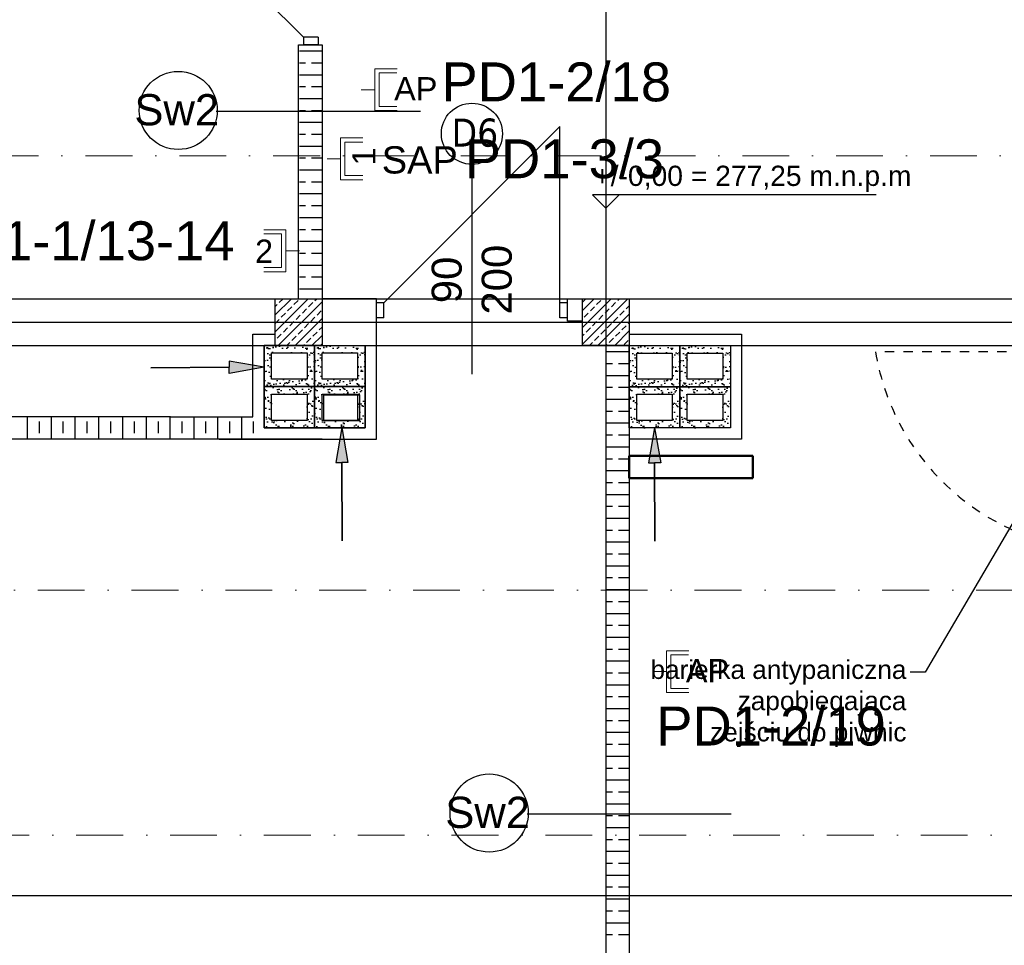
# Model space of a CAD drawing. Header units: millimetres. Extents: x -7023 to 53801, y 9849 to 33561.
# Tile 84 of 256: x 11317 to 11842, y 15815 to 16309. Entities that reach past the tile are written whole.
import ezdxf
from ezdxf.enums import TextEntityAlignment as Align

# ---------------------------------------------------------------- set-up
doc = ezdxf.new("R2010")
doc.units = ezdxf.units.MM
doc.linetypes.add('218-500', pattern=[1, 0.5, -0.5])
doc.linetypes.add('DASHDOT', pattern=[1, 0.5, -0.25, 0, -0.25])
doc.layers.add('.IE_podklad', color=252, linetype='Continuous')
doc.layers.add('IE_SKD', color=6, linetype='Continuous')
doc.layers.add('IE_LAN', color=5, linetype='Continuous', lineweight=9)
doc.styles.add('Opisowy', font='arial.ttf')
doc.styles.get("Standard").update_dxf_attribs({"font": 'arial.ttf'})

# ---------------------------------------------------------------- blocks, each defined once
blk = doc.blocks.new('*U63')
at = {"layer": 'IE_LAN', "lineweight": 20}
for p, q in [((-13644.85, -15940.37), (-13644.85, -15928.48)), ((-13642.62, -15938.04), (-13642.62, -15928.53)), ((-13624.73, -15938.04), (-13624.73, -15928.53)), ((-13622.5, -15940.37), (-13622.5, -15928.48)), ((-13622.5, -15940.37), (-13644.85, -15940.37)), ((-13624.73, -15938.04), (-13642.62, -15938.04)), ((-13633.67, -15947.64), (-13633.67, -15940.37))]:
    blk.add_line(p, q, dxfattribs=at)
at = {"layer": 'IE_LAN', "ltscale": 25, "insert": (-13627.74, -15923.86), "char_height": 12.393, "attachment_point": 1, "rotation": 270}
blk.add_mtext_dynamic_manual_height_columns('{\\C256;2}', width=0.2625, gutter_width=61.96, heights=[-12.44], dxfattribs=at)
blk = doc.blocks.new('*U64')
at = {"layer": 'IE_LAN', "lineweight": 20}
for p, q in [((-13653.94, -16000.65), (-13653.94, -15978.29)), ((-13653.94, -15978.29), (-13642.05, -15978.29)), ((-13651.61, -15998.41), (-13651.61, -15980.53)), ((-13651.61, -15980.53), (-13642.1, -15980.53)), ((-13661.21, -15989.47), (-13653.94, -15989.47)), ((-13653.94, -16000.65), (-13642.05, -16000.65)), ((-13651.61, -15998.41), (-13642.1, -15998.41))]:
    blk.add_line(p, q, dxfattribs=at)
at = {"layer": 'IE_LAN', "ltscale": 25, "insert": (-13643.58, -15982.77), "char_height": 12.393, "attachment_point": 1}
blk.add_mtext_dynamic_manual_height_columns('{\\C256;AP}', width=0.2625, gutter_width=61.96, heights=[-12.39], dxfattribs=at)
blk = doc.blocks.new('zw$7320')
at = {"layer": 'IE_LAN', "lineweight": 20}
for p, q in [((0, 0), (0, -7.27)), ((-11.18, -7.27), (11.18, -7.27)), ((-11.18, -7.27), (-11.18, -19.16)), ((-8.94, -9.6), (8.94, -9.6)), ((-8.94, -9.6), (-8.94, -19.11)), ((8.94, -9.6), (8.94, -19.11)), ((11.18, -7.27), (11.18, -19.16))]:
    blk.add_line(p, q, dxfattribs=at)
at = {"layer": 'IE_LAN', "ltscale": 25, "insert": (-3.58, -13.49), "char_height": 12.39, "attachment_point": 1}
blk.add_mtext_dynamic_manual_height_columns('1', width=0.2625, gutter_width=61.96, heights=[-12.44], dxfattribs=at)

msp = doc.modelspace()

# ---------------------------------------------------------------- hatches: boundary and pattern name
at = {"layer": '.IE_podklad'}
h = msp.add_hatch(dxfattribs=at)
h.set_pattern_fill('AR-SAND', color=256, scale=0.1)
h.set_pattern_definition([(37.5, (-5339.925, 26944.992), (-0.1600031, 4.8941324), [0, -3.8608, 0, -4.318, 0, -4.1275]), (7.5, (-5339.925, 26944.992), (4.4952328, 7.168251), [0, -2.0828, 0, -3.4798, 0, -1.3335]), (327.5, (-5343.0493, 26944.992), (7.9099237, 0.01437185), [0, -1.27, 0, -4.572, 0, -5.969]), (317.5, (-5343.049, 26944.992), (7.6355645, 2.2292932), [0, -0.635, 0, -2.9972, 0, -3.429])])
h.paths.add_polyline_path([(11474.06, 16135.26), (11447.06, 16135.26), (11447.06, 16113.26), (11474.06, 16113.26)])
h.paths.add_polyline_path([(11470.06, 16131.26), (11470.06, 16117.26), (11451.06, 16117.26), (11451.06, 16131.26)], flags=16)
h.paths.add_polyline_path([(11474.06, 16113.26), (11447.06, 16113.26), (11447.06, 16091.26), (11474.06, 16091.26)])
h.paths.add_polyline_path([(11470.06, 16109.26), (11470.06, 16095.26), (11451.06, 16095.26), (11451.06, 16109.26)], flags=16)
h = msp.add_hatch(dxfattribs=at)
h.set_pattern_fill('AR-SAND', color=256, scale=0.1)
h.set_pattern_definition([(37.5, (-5312.925, 26944.992), (-0.1600031, 4.8941324), [0, -3.8608, 0, -4.318, 0, -4.1275]), (7.5, (-5312.925, 26944.992), (4.4952328, 7.168251), [0, -2.0828, 0, -3.4798, 0, -1.3335]), (327.5, (-5316.0493, 26944.992), (7.9099237, 0.01437185), [0, -1.27, 0, -4.572, 0, -5.969]), (317.5, (-5316.049, 26944.992), (7.6355645, 2.2292932), [0, -0.635, 0, -2.9972, 0, -3.429])])
h.paths.add_polyline_path([(11501.06, 16135.26), (11474.06, 16135.26), (11474.06, 16113.26), (11501.06, 16113.26)])
h.paths.add_polyline_path([(11497.06, 16131.26), (11497.06, 16117.26), (11478.06, 16117.26), (11478.06, 16131.26)], flags=16)
h.paths.add_polyline_path([(11501.06, 16113.26), (11474.06, 16113.26), (11474.06, 16091.26), (11501.06, 16091.26)])
h.paths.add_polyline_path([(11497.06, 16109.26), (11497.06, 16095.26), (11478.06, 16095.26), (11478.06, 16109.26)], flags=16)
h = msp.add_hatch(dxfattribs=at)
h.set_pattern_fill('AR-SAND', color=256, scale=0.1)
h.set_pattern_definition([(37.5, (-5144.925, 26944.9415), (-0.1600031, 4.8941324), [0, -3.8608, 0, -4.318, 0, -4.1275]), (7.5, (-5144.925, 26944.9415), (4.4952328, 7.168251), [0, -2.0828, 0, -3.4798, 0, -1.3335]), (327.5, (-5148.0493, 26944.9415), (7.9099237, 0.01437185), [0, -1.27, 0, -4.572, 0, -5.969]), (317.5, (-5148.049, 26944.9415), (7.6355645, 2.2292932), [0, -0.635, 0, -2.9972, 0, -3.429])])
h.paths.add_polyline_path([(11669.06, 16135.21), (11642.06, 16135.21), (11642.06, 16113.21), (11669.06, 16113.21)])
h.paths.add_polyline_path([(11665.06, 16131.21), (11665.06, 16117.21), (11646.06, 16117.21), (11646.06, 16131.21)], flags=16)
h.paths.add_polyline_path([(11669.06, 16113.21), (11642.06, 16113.21), (11642.06, 16091.21), (11669.06, 16091.21)])
h.paths.add_polyline_path([(11665.06, 16109.21), (11665.06, 16095.21), (11646.06, 16095.21), (11646.06, 16109.21)], flags=16)
h = msp.add_hatch(dxfattribs=at)
h.set_pattern_fill('AR-SAND', color=256, scale=0.1)
h.set_pattern_definition([(37.5, (-5117.925, 26944.9415), (-0.1600031, 4.8941324), [0, -3.8608, 0, -4.318, 0, -4.1275]), (7.5, (-5117.925, 26944.9415), (4.4952328, 7.168251), [0, -2.0828, 0, -3.4798, 0, -1.3335]), (327.5, (-5121.0493, 26944.9415), (7.9099237, 0.01437185), [0, -1.27, 0, -4.572, 0, -5.969]), (317.5, (-5121.049, 26944.9415), (7.6355645, 2.2292932), [0, -0.635, 0, -2.9972, 0, -3.429])])
h.paths.add_polyline_path([(11696.06, 16135.21), (11669.06, 16135.21), (11669.06, 16113.21), (11696.06, 16113.21)])
h.paths.add_polyline_path([(11692.06, 16131.21), (11692.06, 16117.21), (11673.06, 16117.21), (11673.06, 16131.21)], flags=16)
h.paths.add_polyline_path([(11696.06, 16113.21), (11669.06, 16113.21), (11669.06, 16091.21), (11696.06, 16091.21)])
h.paths.add_polyline_path([(11692.06, 16109.21), (11692.06, 16095.21), (11673.06, 16095.21), (11673.06, 16109.21)], flags=16)
h = msp.add_hatch(color=256, dxfattribs=at)
h.dxf.hatch_style = 1
h.paths.add_polyline_path([(11428.5, 16123.59), (11428.47, 16126.86), (11447.06, 16123.73), (11428.52, 16120.33)])
h = msp.add_hatch(color=256, dxfattribs=at)
h.dxf.hatch_style = 1
h.paths.add_polyline_path([(11488.6, 16072.84), (11485.34, 16072.83), (11488.53, 16091.4), (11491.86, 16072.85)])
h = msp.add_hatch(color=256, dxfattribs=at)
h.dxf.hatch_style = 1
h.paths.add_polyline_path([(11655.63, 16072.65), (11652.36, 16072.64), (11655.56, 16091.21), (11658.89, 16072.66)])

# ---------------------------------------------------------------- linework, layer by layer
at = {"layer": '.IE_podklad', "ltscale": 25}
for p, q in [((11629.56, 17190.05), (11629.56, 15097.91)), ((10554.1, 16147.71), (13853.09, 16147.71)), ((10554.1, 15841.71), (13853.09, 15841.71))]:
    msp.add_line(p, q, dxfattribs=at)
at = {"layer": '.IE_podklad'}
for p, q in [((11468.06, 16299.71), (11374.06, 16393.71)), ((11468.06, 16299.71), (11468.06, 16295.71)), ((11476.06, 16299.71), (11468.06, 16299.71)), ((11476.06, 16299.71), (11476.06, 16295.71)), ((11465.56, 16160.21), (11465.56, 16295.71)), ((11465.56, 16295.71), (11478.06, 16295.71)), ((11476.06, 16295.71), (11468.06, 16295.71)), ((11478.06, 16295.71), (11478.06, 16135.21)), ((11466.06, 16292.46), (11478.06, 16292.46)), ((11466.06, 16286.11), (11469.22, 16286.11)), ((11472.4, 16286.11), (11478.06, 16286.11)), ((11466.06, 16279.76), (11478.06, 16279.76)), ((11466.06, 16273.41), (11469.22, 16273.41)), ((11472.4, 16273.41), (11478.06, 16273.41)), ((11466.06, 16267.06), (11478.06, 16267.06)), ((11421.56, 16260.21), (11530.55, 16260.21)), ((11466.06, 16260.71), (11469.22, 16260.71)), ((11472.4, 16260.71), (11478.06, 16260.71)), ((11466.06, 16254.36), (11478.06, 16254.36)), ((11511.06, 16158.03), (11605.06, 16252.03)), ((11605.06, 16158.03), (11605.06, 16252.03)), ((11466.06, 16248.01), (11469.22, 16248.01)), ((11472.4, 16248.01), (11478.06, 16248.01)), ((11466.06, 16241.66), (11478.06, 16241.66)), ((11466.06, 16235.31), (11469.22, 16235.31)), ((11472.4, 16235.31), (11478.06, 16235.31)), ((11558.06, 16232.06), (11558.06, 16119.88)), ((11466.06, 16228.96), (11478.06, 16228.96)), ((11466.06, 16222.61), (11469.22, 16222.61)), ((11472.4, 16222.61), (11478.06, 16222.61)), ((11466.06, 16216.26), (11478.06, 16216.26)), ((11773.86, 16215.67), (11622.46, 16215.67)), ((11622.46, 16215.67), (11629.56, 16208.58)), ((11629.56, 16208.58), (11636.65, 16215.67)), ((11466.06, 16209.91), (11469.22, 16209.91)), ((11472.4, 16209.91), (11478.06, 16209.91)), ((11466.06, 16203.56), (11478.06, 16203.56)), ((11466.06, 16197.21), (11469.22, 16197.21)), ((11472.4, 16197.21), (11478.06, 16197.21)), ((11466.06, 16190.86), (11478.06, 16190.86)), ((11466.06, 16184.51), (11469.22, 16184.51)), ((11472.4, 16184.51), (11478.06, 16184.51)), ((11466.06, 16178.16), (11478.06, 16178.16)), ((11466.06, 16171.81), (11469.22, 16171.81)), ((11472.4, 16171.81), (11478.06, 16171.81)), ((11466.06, 16165.46), (11478.06, 16165.46)), ((11453.06, 16151.52), (11461.74, 16160.21)), ((11453.06, 16142.54), (11470.72, 16160.21)), ((11453.06, 16160.21), (11478.06, 16160.21)), ((11453.06, 16135.21), (11453.06, 16160.21)), ((11453.06, 16156.01), (11454.06, 16157.02)), ((11454.7, 16135.21), (11478.06, 16158.56)), ((11455.18, 16158.14), (11457.25, 16160.21)), ((11463.04, 16157.02), (11465.28, 16159.26)), ((11470.9, 16155.89), (11473.14, 16158.14)), ((11474.26, 16159.26), (11475.21, 16160.21)), ((11478.06, 16160.21), (11478.06, 16135.21)), ((11507.06, 16160.21), (11478.06, 16160.21)), ((11507.06, 16148.21), (11507.06, 16160.21)), ((11507.06, 16085.26), (11507.06, 16160.21)), ((11511.06, 16158.03), (11507.06, 16158.03)), ((11507.06, 16150.03), (11507.06, 16158.03)), ((11511.06, 16150.03), (11511.06, 16158.03)), ((11609.06, 16158.03), (11605.06, 16158.03)), ((11605.06, 16150.03), (11605.06, 16158.03)), ((11609.06, 16148.21), (11609.06, 16160.21)), ((11609.06, 16160.21), (11642.06, 16160.21)), ((11609.06, 16150.03), (11609.06, 16158.03)), ((11617.06, 16153.88), (11623.39, 16160.21)), ((11617.06, 16144.9), (11632.37, 16160.21)), ((11617.06, 16135.92), (11641.35, 16160.21)), ((11617.06, 16158.37), (11618.9, 16160.21)), ((11617.06, 16160.21), (11642.06, 16160.21)), ((11617.06, 16135.21), (11617.06, 16160.21)), ((11624.68, 16157.02), (11626.93, 16159.26)), ((11632.54, 16155.89), (11634.78, 16158.14)), ((11635.91, 16159.26), (11636.86, 16160.21)), ((11640.4, 16154.77), (11642.06, 16156.43)), ((11642.06, 16160.21), (11642.06, 16135.21)), ((11456.3, 16150.28), (11458.55, 16152.53)), ((11459.67, 16153.65), (11461.92, 16155.89)), ((11464.16, 16149.16), (11466.41, 16151.4)), ((11467.53, 16152.53), (11469.77, 16154.77)), ((11475.39, 16151.4), (11477.63, 16153.65)), ((11617.95, 16150.28), (11620.19, 16152.53)), ((11621.31, 16153.65), (11623.56, 16155.89)), ((11625.33, 16135.21), (11642.06, 16151.94)), ((11625.8, 16149.16), (11628.05, 16151.4)), ((11629.17, 16152.53), (11631.42, 16154.77)), ((11637.03, 16151.4), (11639.28, 16153.65)), ((11453.06, 16147.03), (11455.18, 16149.16)), ((11460.79, 16145.79), (11463.04, 16148.04)), ((11463.68, 16135.21), (11478.06, 16149.58)), ((11468.65, 16144.67), (11470.9, 16146.91)), ((11472.02, 16148.04), (11474.26, 16150.28)), ((11511.06, 16150.03), (11507.06, 16150.03)), ((11609.06, 16150.03), (11605.06, 16150.03)), ((11617.06, 16148.21), (11609.06, 16148.21)), ((11622.44, 16145.79), (11624.68, 16148.04)), ((11630.29, 16144.67), (11632.54, 16146.91)), ((11633.66, 16148.04), (11635.91, 16150.28)), ((11638.15, 16143.54), (11640.4, 16145.79)), ((11641.52, 16146.91), (11642.06, 16147.45)), ((11441.06, 16097.21), (11441.06, 16141.21)), ((11441.06, 16141.21), (11453.06, 16141.21)), ((11454.06, 16139.05), (11456.3, 16141.3)), ((11457.42, 16142.42), (11459.67, 16144.67)), ((11465.28, 16141.3), (11467.53, 16143.54)), ((11472.66, 16135.21), (11478.06, 16140.6)), ((11473.14, 16140.18), (11475.39, 16142.42)), ((11476.51, 16143.54), (11478.06, 16145.09)), ((11617.06, 16140.41), (11617.95, 16141.3)), ((11619.07, 16142.42), (11621.31, 16144.67)), ((11626.93, 16141.3), (11629.17, 16143.54)), ((11634.31, 16135.21), (11642.06, 16142.96)), ((11634.78, 16140.18), (11637.03, 16142.42)), ((11642.06, 16141.21), (11702.06, 16141.21)), ((11702.06, 16141.21), (11702.06, 16085.21)), ((11447.06, 16091.26), (11447.06, 16135.26)), ((11447.06, 16135.26), (11453.06, 16135.26)), ((11453.06, 16135.26), (11447.06, 16135.26)), ((11447.06, 16135.26), (11447.06, 16091.26)), ((11478.06, 16135.21), (11453.06, 16135.21)), ((11459.19, 16135.21), (11460.79, 16136.81)), ((11461.92, 16137.93), (11464.16, 16140.18)), ((11468.17, 16135.21), (11468.65, 16135.69)), ((11469.77, 16136.81), (11472.02, 16139.05)), ((11477.63, 16135.69), (11478.06, 16136.11)), ((11478.06, 16135.26), (11501.06, 16135.26)), ((11501.06, 16091.26), (11501.06, 16135.26)), ((11642.06, 16135.21), (11617.06, 16135.21)), ((11620.84, 16135.21), (11622.44, 16136.81)), ((11623.56, 16137.93), (11625.8, 16140.18)), ((11629.56, 16135.21), (11629.56, 15635.21)), ((11629.82, 16135.21), (11630.29, 16135.69)), ((11631.42, 16136.81), (11633.66, 16139.05)), ((11639.28, 16135.69), (11641.52, 16137.93)), ((11642.06, 16135.21), (11642.06, 15635.21)), ((11642.18, 16135.21), (11696.18, 16135.21)), ((11696.18, 16135.21), (11696.06, 16091.21)), ((11629.56, 16131.96), (11642.06, 16131.96)), ((11629.56, 16125.61), (11633.22, 16125.61)), ((11636.4, 16125.61), (11642.06, 16125.61)), ((11629.56, 16119.26), (11642.06, 16119.26)), ((11629.56, 16112.91), (11633.22, 16112.91)), ((11636.4, 16112.91), (11642.06, 16112.91)), ((11629.56, 16106.56), (11642.06, 16106.56)), ((11629.56, 16100.21), (11633.22, 16100.21)), ((11636.4, 16100.21), (11642.06, 16100.21)), ((11397.1, 16097.21), (10896.06, 16097.21)), ((11320.83, 16085.25), (11320.83, 16097.25)), ((11327.18, 16088.38), (11327.18, 16094.73)), ((11333.53, 16085.25), (11333.53, 16097.25)), ((11339.88, 16088.38), (11339.88, 16094.73)), ((11346.23, 16085.25), (11346.23, 16097.25)), ((11352.58, 16088.38), (11352.58, 16094.73)), ((11358.93, 16085.25), (11358.93, 16097.25)), ((11365.28, 16088.38), (11365.28, 16094.73)), ((11371.63, 16085.25), (11371.63, 16097.25)), ((11377.98, 16088.38), (11377.98, 16094.73)), ((11384.33, 16085.25), (11384.33, 16097.25)), ((11390.68, 16088.38), (11390.68, 16094.73)), ((11397.03, 16085.25), (11397.03, 16097.25)), ((11397.1, 16097.21), (11441.06, 16097.21)), ((11403.38, 16088.38), (11403.38, 16094.73)), ((11409.73, 16085.26), (11409.73, 16097.26)), ((11416.08, 16088.38), (11416.08, 16094.73)), ((11422.43, 16085.26), (11422.43, 16097.26)), ((11428.78, 16088.38), (11428.78, 16094.73)), ((11435.13, 16085.26), (11435.13, 16097.26)), ((11441.48, 16088.38), (11441.48, 16094.73)), ((11629.56, 16093.86), (11642.06, 16093.86)), ((11447.06, 16091.26), (11501.06, 16091.26)), ((11696.06, 16091.21), (11642.06, 16091.21)), ((11478.06, 16085.21), (10896.06, 16085.21)), ((11423.08, 16085.26), (11507.06, 16085.26)), ((11629.56, 16087.51), (11633.22, 16087.51)), ((11636.4, 16087.51), (11642.06, 16087.51)), ((11702.06, 16085.21), (11642.06, 16085.21)), ((11629.56, 16081.16), (11642.06, 16081.16)), ((11629.56, 16074.81), (11633.22, 16074.81)), ((11636.4, 16074.81), (11642.06, 16074.81)), ((11629.56, 16068.46), (11642.06, 16068.46)), ((11629.56, 16062.11), (11633.22, 16062.11)), ((11636.4, 16062.11), (11642.06, 16062.11)), ((11629.56, 16055.76), (11642.06, 16055.76)), ((11629.56, 16049.41), (11633.22, 16049.41)), ((11636.4, 16049.41), (11642.06, 16049.41)), ((11629.56, 16043.06), (11642.06, 16043.06)), ((11629.56, 16036.71), (11633.22, 16036.71)), ((11636.4, 16036.71), (11642.06, 16036.71)), ((11629.56, 16030.36), (11642.06, 16030.36)), ((11629.56, 16024.01), (11633.22, 16024.01)), ((11636.4, 16024.01), (11642.06, 16024.01)), ((11629.56, 16017.66), (11642.06, 16017.66)), ((11629.56, 16011.31), (11633.22, 16011.31)), ((11636.4, 16011.31), (11642.06, 16011.31)), ((11629.56, 16004.96), (11642.06, 16004.96)), ((11629.56, 15998.61), (11633.22, 15998.61)), ((11636.4, 15998.61), (11642.06, 15998.61)), ((11629.56, 15992.26), (11642.06, 15992.26)), ((11629.56, 15985.91), (11633.22, 15985.91)), ((11636.4, 15985.91), (11642.06, 15985.91)), ((11629.56, 15979.56), (11642.06, 15979.56)), ((11629.56, 15973.21), (11633.22, 15973.21)), ((11636.4, 15973.21), (11642.06, 15973.21)), ((11629.56, 15966.86), (11642.06, 15966.86)), ((11629.56, 15960.51), (11633.22, 15960.51)), ((11636.4, 15960.51), (11642.06, 15960.51)), ((11629.56, 15954.16), (11642.06, 15954.16)), ((11629.56, 15947.81), (11633.22, 15947.81)), ((11636.4, 15947.81), (11642.06, 15947.81)), ((11629.56, 15941.46), (11642.06, 15941.46)), ((11629.56, 15935.11), (11633.22, 15935.11)), ((11636.4, 15935.11), (11642.06, 15935.11)), ((11629.56, 15928.76), (11642.06, 15928.76)), ((11629.56, 15922.41), (11633.22, 15922.41)), ((11636.4, 15922.41), (11642.06, 15922.41)), ((11629.56, 15916.06), (11642.06, 15916.06)), ((11629.56, 15909.71), (11633.22, 15909.71)), ((11636.4, 15909.71), (11642.06, 15909.71)), ((11629.56, 15903.36), (11642.06, 15903.36)), ((11629.56, 15897.01), (11633.22, 15897.01)), ((11636.4, 15897.01), (11642.06, 15897.01)), ((11629.56, 15890.66), (11642.06, 15890.66)), ((11587.56, 15885.21), (11696.55, 15885.21)), ((11629.56, 15884.31), (11633.22, 15884.31)), ((11636.4, 15884.31), (11642.06, 15884.31)), ((11629.56, 15877.96), (11642.06, 15877.96)), ((11629.56, 15871.61), (11633.22, 15871.61)), ((11636.4, 15871.61), (11642.06, 15871.61)), ((11629.56, 15865.26), (11642.06, 15865.26)), ((11629.56, 15858.91), (11633.22, 15858.91)), ((11636.4, 15858.91), (11642.06, 15858.91)), ((11629.56, 15852.56), (11642.06, 15852.56)), ((11629.56, 15846.21), (11633.22, 15846.21)), ((11636.4, 15846.21), (11642.06, 15846.21)), ((11629.56, 15839.86), (11642.06, 15839.86)), ((11629.56, 15833.51), (11633.22, 15833.51)), ((11636.4, 15833.51), (11642.06, 15833.51)), ((11629.56, 15827.16), (11642.06, 15827.16)), ((11629.56, 15820.81), (11633.22, 15820.81)), ((11636.4, 15820.81), (11642.06, 15820.81))]:
    msp.add_line(p, q, dxfattribs=at)
at = {"layer": '.IE_podklad', "linetype": 'DASHDOT', "lineweight": 13, "ltscale": 50}
msp.add_line((10550.17, 16236.38), (13108.47, 16236.38), dxfattribs=at)
at = {"layer": '.IE_podklad', "ltscale": 0.5}
for p, q in [((10921.06, 16160.21), (12039.56, 16160.21)), ((10921.06, 16135.21), (12039.56, 16135.21))]:
    msp.add_line(p, q, dxfattribs=at)
at = {"layer": '.IE_podklad', "lineweight": 30}
for p, q in [((11451.06, 16131.26), (11470.06, 16131.26)), ((11451.06, 16117.26), (11451.06, 16131.26)), ((11470.06, 16131.26), (11470.06, 16117.26)), ((11470.06, 16117.26), (11451.06, 16117.26)), ((11479.06, 16108.97), (11498.06, 16108.97)), ((11479.06, 16094.97), (11479.06, 16108.97)), ((11498.06, 16108.97), (11498.06, 16094.97)), ((11646.06, 16109.26), (11665.06, 16109.26)), ((11646.06, 16095.26), (11646.06, 16109.26)), ((11665.06, 16109.26), (11665.06, 16095.26)), ((11498.06, 16094.97), (11479.06, 16094.97)), ((11665.06, 16095.26), (11646.06, 16095.26))]:
    msp.add_line(p, q, dxfattribs=at)
at = {"layer": '.IE_podklad', "linetype": '218-500', "ltscale": 10}
msp.add_line((11863.56, 16131.76), (11773.56, 16131.76), dxfattribs=at)
at = {"layer": '.IE_podklad', "lineweight": 50}
for p, q in [((11708.06, 16076.38), (11642.06, 16076.38)), ((11642.06, 16076.38), (11642.06, 16064.38)), ((11708.06, 16064.38), (11708.06, 16076.38)), ((11642.06, 16064.38), (11708.06, 16064.38))]:
    msp.add_line(p, q, dxfattribs=at)
at = {"layer": '.IE_podklad', "linetype": 'ByBlock', "lineweight": -2}
msp.add_line((11800.08, 15960.78), (11792.08, 15960.78), dxfattribs=at)
at = {"layer": '.IE_podklad', "ltscale": 0.3}
for points in [[(11447.06, 16113.26), (11447.06, 16135.26), (11474.06, 16135.26), (11474.06, 16113.26)], [(11474.06, 16113.26), (11474.06, 16135.26), (11501.06, 16135.26), (11501.06, 16113.26)], [(11642.06, 16113.21), (11642.06, 16135.21), (11669.06, 16135.21), (11669.06, 16113.21)], [(11669.06, 16113.21), (11669.06, 16135.21), (11696.06, 16135.21), (11696.06, 16113.21)], [(11451.06, 16117.26), (11451.06, 16131.26), (11470.06, 16131.26), (11470.06, 16117.26)], [(11478.06, 16117.26), (11478.06, 16131.26), (11497.06, 16131.26), (11497.06, 16117.26)], [(11646.06, 16117.21), (11646.06, 16131.21), (11665.06, 16131.21), (11665.06, 16117.21)], [(11673.06, 16117.21), (11673.06, 16131.21), (11692.06, 16131.21), (11692.06, 16117.21)], [(11447.06, 16091.26), (11447.06, 16113.26), (11474.06, 16113.26), (11474.06, 16091.26)], [(11451.06, 16095.26), (11451.06, 16109.26), (11470.06, 16109.26), (11470.06, 16095.26)], [(11474.06, 16091.26), (11474.06, 16113.26), (11501.06, 16113.26), (11501.06, 16091.26)], [(11478.06, 16095.26), (11478.06, 16109.26), (11497.06, 16109.26), (11497.06, 16095.26)], [(11642.06, 16091.21), (11642.06, 16113.21), (11669.06, 16113.21), (11669.06, 16091.21)], [(11646.06, 16095.21), (11646.06, 16109.21), (11665.06, 16109.21), (11665.06, 16095.21)], [(11669.06, 16091.21), (11669.06, 16113.21), (11696.06, 16113.21), (11696.06, 16091.21)], [(11673.06, 16095.21), (11673.06, 16109.21), (11692.06, 16109.21), (11692.06, 16095.21)]]:
    msp.add_lwpolyline(points, close=True, dxfattribs=at)
at = {"layer": '.IE_podklad'}
for points in [[(11447.06, 16123.73), (11428.47, 16126.86), (11428.5, 16123.59), (11386.61, 16123.28)], [(11447.06, 16123.73), (11428.52, 16120.33), (11428.5, 16123.59), (11386.61, 16123.28)], [(11386.61, 16123.28), (11428.5, 16123.59)], [(11386.61, 16123.28), (11428.5, 16123.59)], [(11488.53, 16091.4), (11485.34, 16072.83), (11488.6, 16072.84), (11488.76, 16030.95)], [(11488.53, 16091.4), (11491.86, 16072.85), (11488.6, 16072.84), (11488.76, 16030.95)], [(11655.56, 16091.21), (11652.36, 16072.64), (11655.63, 16072.65), (11655.78, 16030.76)], [(11655.56, 16091.21), (11658.89, 16072.66), (11655.63, 16072.65), (11655.78, 16030.76)], [(11488.76, 16030.95), (11488.6, 16072.84)], [(11488.76, 16030.95), (11488.6, 16072.84)], [(11655.78, 16030.76), (11655.63, 16072.65)], [(11655.78, 16030.76), (11655.63, 16072.65)]]:
    msp.add_lwpolyline(points, dxfattribs=at)
at = {"layer": '.IE_podklad', "linetype": 'ByBlock', "lineweight": -2}
msp.add_lwpolyline([(11848.94, 16043.96), (11800.08, 15960.78)], dxfattribs=at)
at = {"layer": '.IE_podklad', "linetype": 'DASHDOT', "lineweight": 13, "ltscale": 50}
for points in [[(13605.79, 16004.71), (11142.99, 16004.71)], [(12373.83, 15873.84), (11142.99, 15873.84)]]:
    msp.add_lwpolyline(points, dxfattribs=at)
at = {"layer": '.IE_podklad'}
for centre in [(11401.28, 16260.68), (11567.28, 15885.68)]:
    msp.add_circle(centre, 20.85, dxfattribs=at)
at = {"layer": '.IE_podklad', "linetype": 'Continuous'}
msp.add_circle((11558.06, 16248.24), 16.31, dxfattribs=at)
at = {"layer": '.IE_podklad', "linetype": '218-500', "ltscale": 10}
msp.add_arc((11898.92, 16152.71), 127.1, 189.4869, 253.8458, dxfattribs=at)

# ---------------------------------------------------------------- block references
at = {"layer": 'IE_LAN', "ltscale": 25}
for name, p, rotation in [('*U64', (25160.13, 32261.22), 360), ('*U63', (-4481.58, 29819.47), 90), ('*U64', (25315.89, 31950.62), 360)]:
    msp.add_blockref(name, p, dxfattribs=dict(at, rotation=rotation))
at = {"layer": 'IE_SKD', "rotation": 90}
msp.add_blockref('zw$7320', (11480.7, 16234.86), dxfattribs=at)

# ---------------------------------------------------------------- texts
at = {"layer": '.IE_podklad', "linetype": 'Continuous', "style": 'Opisowy'}
for s, height, p in [('Sw2', 16.64, (11377.86, 16252.73)), ('+/-0,00 = 277,25 m.n.p.m', 10.8, (11623.38, 16220.38)), ('Sw2', 16.64, (11543.86, 15877.73))]:
    msp.add_text(s, height=height, dxfattribs=at).set_placement(p)
for s, p in [('200', (11579.32, 16151.71)), ('90', (11552.59, 16157.79))]:
    msp.add_text(s, height=16, rotation=90, dxfattribs=at).set_placement(p)
at = {"layer": '.IE_podklad', "insert": (11547.23, 16256.35), "char_height": 15, "width": 230.4406, "attachment_point": 1}
msp.add_mtext('{\\fTahoma|b0|i0|c238|p34;D6}', dxfattribs=at)
at = {"layer": '.IE_podklad', "insert": (11790.08, 15967.25), "char_height": 10, "attachment_point": 3}
msp.add_mtext('\\pxqr;barierka antypaniczna\\Pzapobiegająca \\Pzejściu do piwnic', dxfattribs=at)
at = {"layer": 'IE_LAN', "color": 5, "linetype": 'Continuous'}
for s, height, p in [('PD1-2/18', 20.777, (11541.79, 16286.31)), ('PD1-3/3', 20.777, (11554.25, 16245.26)), ('SAP', 14.544, (11509.91, 16241.56)), ('PD1-1/13-14', 20.7768, (11266.82, 16201.5)), ('PD1-2/19', 20.777, (11656.5, 15942.5))]:
    msp.add_text(s, height=height, dxfattribs=at).set_placement(p, align=Align.TOP_LEFT)

doc.saveas('drawing.dxf')
